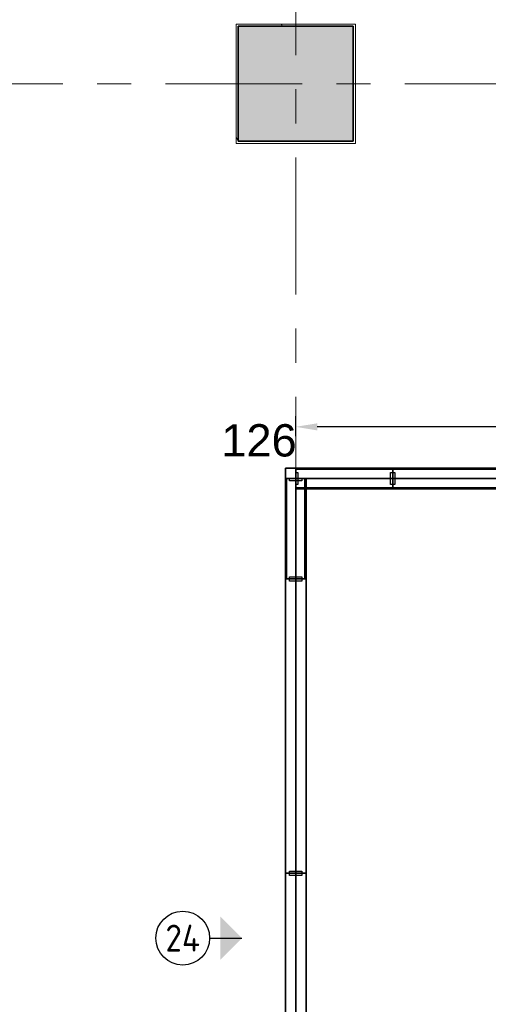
# Model space of a CAD drawing. Extents: x 2744 to 57639, y 3641 to 38820.
# Tile 9 of 179: x 8734 to 10911, y 20554 to 25126. Entities that reach past the tile are written whole.
import ezdxf
from ezdxf.enums import TextEntityAlignment as Align

# ---------------------------------------------------------------- set-up
doc = ezdxf.new("R2010")
doc.units = 0
doc.header["$LTSCALE"] = 50
doc.header["$PDSIZE"] = -5
doc.linetypes.add('HIDDEN2', pattern=[4.7625, 3.175, -1.5875])
doc.linetypes.add('stramien', pattern=[22.225, 12.7, -3.175, 3.175, -3.175])
doc.layers.get('0').update_dxf_attribs({"linetype": 'CONTINUOUS'})
doc.layers.get('DEFPOINTS').update_dxf_attribs({"linetype": 'CONTINUOUS'})
for name, color, linetype, lineweight in [('A-GENM', 8, 'CONTINUOUS', 18), ('S-COLS', 8, 'CONTINUOUS', 18), ('S-GRID', 8, 'CONTINUOUS', 18)]:
    doc.layers.add(name, color=color, linetype=linetype, lineweight=lineweight)
for name, color, linetype in [('AS-A38--_F----5', 2, 'CONTINUOUS'), ('AS-A38--_F---4-', 9, 'CONTINUOUS'), ('AS-I38--_F----5', 2, 'CONTINUOUS'), ('AS-I38-M_F----5_Hoekaansluitingen', 7, 'CONTINUOUS'), ('AS-I38-M_F----5_Wandmodulen', 7, 'CONTINUOUS'), ('AS-L38--', 7, 'CONTINUOUS'), ('AS-L38--_F----5', 7, 'CONTINUOUS'), ('AS-L38--_F---4-', 7, 'CONTINUOUS'), ('AS-L38--_F-23--', 3, 'CONTINUOUS'), ('AS-L38--_F1-----', 2, 'CONTINUOUS'), ('AS-L38--_F123--', 7, 'CONTINUOUS'), ('AS-L38GL_F---4-', 2, 'CONTINUOUS'), ('AS-L38GL_F123--', 3, 'CONTINUOUS'), ('AS-M38--_F123--_Wandlengte', 1, 'CONTINUOUS'), ('AS-T38--_F----5', 7, 'CONTINUOUS'), ('AS-T38--_F-23--', 7, 'CONTINUOUS'), ('IWTEKST', 2, 'CONTINUOUS')]:
    doc.layers.add(name, color=color, linetype=linetype)
doc.layers.add('AS-I38-1_F----5', color=2, linetype='CONTINUOUS', plot=False)
doc.layers.add('IWHULPLIJN', color=40, linetype='CONTINUOUS', plot=False)
doc.styles.get("Standard").update_dxf_attribs({"font": 'isocp.shx'})
doc.dimstyles.new('CWall_F2_Wandlengte', dxfattribs={"dimscale": 50, "dimtxt": 2.5, "dimasz": 2, "dimexe": 1, "dimexo": 1, "dimgap": 0.5, "dimtad": 1, "dimdec": 0, "dimdsep": 46, "dimtxsty": 'Standard', "dimcen": 2.5, "dimclrt": 2, "dimadec": 0, "dimazin": 0, "dimtfac": 1, "dimtdec": 0, "dimtix": 1, "dimtmove": 2, "dimatfit": 0, "dimfxl": 0, "dimtolj": 1, "dimtzin": 0, "dimarcsym": 0})
pattern_1 = [(0, (683.25, 1360), (31.75, 31.75), [15.875, -47.625]), (90, (691.188, 1352.062), (-31.75, 31.75), [15.875, -47.625])]
pattern_2 = [(60, (793, 2090), (-43300, 25000), [300, -50000]), (60, (865, 2164), (-43300, 25000), [100, -50000]), (60, (820, 2190), (-43300, 25000), [100, -50000]), (150, (955, 2170), (-25000, -43300), [200, -50000])]
pattern_3 = [(0, (868.25, 1360), (29.7656, 59.5312), [0, -59.5312])]
pattern_4 = [(60, (793, 1230), (-43300, 25000), [300, -50000]), (60, (865, 1304), (-43300, 25000), [100, -50000]), (60, (820, 1330), (-43300, 25000), [100, -50000]), (150, (955, 1310), (-25000, -43300), [200, -50000])]
pattern_5 = [(60, (793, 370), (-43300, 25000), [300, -50000]), (60, (865, 444), (-43300, 25000), [100, -50000]), (60, (820, 470), (-43300, 25000), [100, -50000]), (150, (955, 450), (-25000, -43300), [200, -50000])]
pattern_6 = [(60, (150, 2090), (-43300, 25000), [300, -50000]), (60, (220, 2164), (-43300, 25000), [100, -50000]), (60, (180, 2190), (-43300, 25000), [100, -50000]), (150, (310, 2170), (-25000, -43300), [200, -50000])]
pattern_7 = [(0, (225, 1360), (29.766, 59.531), [0, -59.531])]
pattern_8 = [(60, (150, 1230), (-43300, 25000), [300, -50000]), (60, (220, 1304), (-43300, 25000), [100, -50000]), (60, (180, 1330), (-43300, 25000), [100, -50000]), (150, (310, 1310), (-25000, -43300), [200, -50000])]
pattern_9 = [(60, (150, 370), (-43300, 25000), [300, -50000]), (60, (220, 444), (-43300, 25000), [100, -50000]), (60, (180, 470), (-43300, 25000), [100, -50000]), (150, (310, 450), (-25000, -43300), [200, -50000])]
pattern_10 = [(60, (160, 2090), (-43300, 25000), [300, -50000]), (60, (230, 2164), (-43300, 25000), [100, -50000]), (60, (187, 2190), (-43300, 25000), [100, -50000]), (150, (320, 2170), (-25000, -43300), [200, -50000])]
pattern_11 = [(0, (233.25, 1360), (29.766, 59.531), [0, -59.531])]
pattern_12 = [(60, (160, 1230), (-43300, 25000), [300, -50000]), (60, (230, 1304), (-43300, 25000), [100, -50000]), (60, (187, 1330), (-43300, 25000), [100, -50000]), (150, (320, 1310), (-25000, -43300), [200, -50000])]
pattern_13 = [(60, (160, 370), (-43300, 25000), [300, -50000]), (60, (230, 444), (-43300, 25000), [100, -50000]), (60, (187, 470), (-43300, 25000), [100, -50000]), (150, (320, 450), (-25000, -43300), [200, -50000])]
pattern_14 = [(0, (822.5, 1360), (31.75, 31.75), [15.875, -47.625]), (90, (830.438, 1352.062), (-31.75, 31.75), [15.875, -47.625])]

# ---------------------------------------------------------------- blocks, each defined once
blk = doc.blocks.new('42_KA leemstuc betonkolomafwerking - Type-V27-Plotview 4e Verdieping - schaal 1 op 100')
at = {"layer": 'A-GENM'}
h = blk.add_hatch(dxfattribs=at)
h.set_pattern_fill('FP_122', color=256, style=0, pattern_type=2)
h.set_pattern_definition([(0, (-10016.6, -24828.2), (406.4, 101.6), [33.528, -271.272, 33.528, -1896.872]), (0, (-10016.6, -24828.2), (406.4, 101.6), [-338.328, -271.272, 33.528, -576.072, -1016]), (0, (-10016.6, -24828.2), (406.4, 101.6), [-1219.2, 33.528, -271.272, 33.528, -677.672]), (0, (-10016.6, -24828.2), (406.4, 101.6), [-1557.528, -169.672, 33.528, -474.472]), (120, (-9864.2, -24777.4), (-291.1882, 301.15272), [33.528, -271.272, 33.528, -1896.872]), (120, (-9864.2, -24777.4), (-291.1882, 301.15272), [-338.328, -271.272, 33.528, -576.072, -1016]), (120, (-9864.2, -24777.4), (-291.1882, 301.15272), [-1219.2, 33.528, -271.272, 33.528, -677.672]), (120, (-9864.2, -24777.4), (-291.1882, 301.15272), [-1557.528, -169.672, 33.528, -474.472]), (240, (-9813.4, -24574.2), (-115.2118, -402.75272), [33.528, -271.272, 33.528, -1896.872]), (240, (-9813.4, -24574.2), (-115.2118, -402.75272), [-338.328, -271.272, 33.528, -576.072, -1016]), (240, (-9813.4, -24574.2), (-115.2118, -402.75272), [-1219.2, 33.528, -271.272, 33.528, -677.672]), (240, (-9813.4, -24574.2), (-115.2118, -402.75272), [-1557.528, -169.672, 33.528, -474.472])])
h.paths.add_polyline_path([(277, -277), (277, 277), (-277, 277), (-277, -277), (186.7, -277)], flags=0)
h.paths.add_polyline_path([(186.7, -267), (-267, -267), (-267, 267), (267, 267), (267, -267)], flags=0)
for p, q in [((277, 277), (-277, 277)), ((-277, 277), (-277, -277)), ((277, -277), (277, 277)), ((-267, 267), (267, 267)), ((-267, -267), (-267, 267)), ((267, 267), (267, -267)), ((267, -267), (-267, -267)), ((-277, -277), (277, -277))]:
    blk.add_line(p, q, dxfattribs=at)
blk = doc.blocks.new('Onderlegger 4e verdieping')
at = {"layer": 'S-COLS', "lineweight": 5}
blk.add_hatch(color=256, dxfattribs=at).paths.add_polyline_path([(9749.6, 24561.2), (10283.6, 24561.2), (10283.6, 25095.2), (9749.6, 25095.2)], flags=0)
at = {"layer": 'S-COLS', "color": 250, "lineweight": 35}
for p, q in [((10283.6, 25095.2), (9749.6, 25095.2)), ((9749.6, 25095.2), (9749.6, 24561.2)), ((10283.6, 24561.2), (10283.6, 25095.2)), ((9749.6, 24561.2), (10283.6, 24561.2))]:
    blk.add_line(p, q, dxfattribs=at)
at = {"layer": 'S-GRID', "linetype": 'stramien'}
for p, q in [((10016.6, 37820.1), (10016.6, 16247.5)), ((2743.8, 24828.2), (56270.4, 24828.2))]:
    blk.add_line(p, q, dxfattribs=at)
at = {"layer": 'A-GENM'}
blk.add_blockref('42_KA leemstuc betonkolomafwerking - Type-V27-Plotview 4e Verdieping - schaal 1 op 100', (10016.6, 24828.2), dxfattribs=at)
blk = doc.blocks.new('QHK-5---_CTA01')
at = {"layer": 'AS-L38--_F----5', "linetype": 'HIDDEN2'}
blk.add_line((0, 0), (0, 0, 2700), dxfattribs=at)
at = {"layer": 'AS-L38--_F---4-'}
blk.add_line((-47.5, 47.5), (-47.5, 47.5, 2700), dxfattribs=at)
for points, invisible_edges in [([(0, 47.5, 2700), (0, -47.5, 2700), (47.5, -47.5, 2700), (-47.5, 47.5, 2700)], 4), ([(47.5, -47.5, 2700), (-47.5, 47.5, 2700), (-47.5, 0, 2700), (47.5, 0, 2700)], 1), ([(47.5, 0), (47.5, 0, 60), (47.5, -47.5, 60), (47.5, -47.5)], 1), ([(47.5, 0, 2660), (47.5, 0, 2700), (47.5, -47.5, 2700), (47.5, -47.5, 2660)], 1), ([(47.5, -47.5), (47.5, -47.5, 60), (0, -47.5, 60), (0, -47.5)], 4), ([(47.5, -47.5, 2660), (47.5, -47.5, 2700), (0, -47.5, 2700), (0, -47.5, 2660)], 4)]:
    blk.add_3dface(points, dxfattribs=dict(at, invisible_edges=invisible_edges))
for points in [[(47.5, 0, 60), (47.5, 0, 2660), (47.5, -47.5, 2660), (47.5, -47.5, 60)], [(47.5, -47.5, 60), (47.5, -47.5, 2660), (0, -47.5, 2660), (0, -47.5, 60)]]:
    blk.add_3dface(points, dxfattribs=at)
at = {"layer": 'AS-L38--_F123--'}
blk.add_lwpolyline([(0, -47.5), (47.5, -47.5), (47.5, 0)], dxfattribs=at)
at = {"layer": 'DEFPOINTS'}
blk.add_point((0, 0, 2700), dxfattribs=at)
at = {"layer": 'AS-I38-M_F----5_Hoekaansluitingen', "extrusion": (1, -6.12303e-17, 0)}
blk.add_text('D126', height=125, rotation=90, dxfattribs=at).set_placement((0, 2750), align=Align.MIDDLE_LEFT)
at = {"layer": 'AS-I38-M_F----5_Hoekaansluitingen', "extrusion": (0, -1, 0)}
blk.add_text('D126', height=125, rotation=90, dxfattribs=at).set_placement((0, 2750), align=Align.MIDDLE_LEFT)
blk = doc.blocks.new('BvnAans-_CTA01')
at = {"layer": 'AS-L38--_F----5', "color": 0, "invisible_edges": 10}
blk.add_3dface([(0, 0), (1, 0), (1, 0, 1), (0, 0, 1)], dxfattribs=at)
at = {"layer": 'AS-L38--_F---4-', "invisible_edges": 10}
for points in [[(0, 0.5), (1, 0.5), (1, 0.5, 1), (0, 0.5, 1)], [(0, -0.5), (1, -0.5), (1, -0.5, 1), (0, -0.5, 1)]]:
    blk.add_3dface(points, dxfattribs=at)
at = {"layer": 'AS-L38--_F---4-'}
blk.add_3dface([(0, -0.5, 1), (0, 0.5, 1), (1, 0.5, 1), (1, -0.5, 1)], dxfattribs=at)
blk = doc.blocks.new('OndrAans_CTA01')
at = {"layer": 'AS-L38--_F----5', "color": 0, "invisible_edges": 10}
blk.add_3dface([(0, 0), (1, 0), (1, 0, 1), (0, 0, 1)], dxfattribs=at)
at = {"layer": 'AS-L38--_F---4-', "invisible_edges": 10}
for points in [[(0, 0.5), (1, 0.5), (1, 0.5, 1), (0, 0.5, 1)], [(0, -0.5), (1, -0.5), (1, -0.5, 1), (0, -0.5, 1)]]:
    blk.add_3dface(points, dxfattribs=at)
at = {"layer": 'AS-L38--_F123--', "color": 0}
blk.add_3dface([(0, -0.5), (1, -0.5), (1, 0.5), (0, 0.5)], dxfattribs=at)
blk = doc.blocks.new('Q0WDSTL-_CTA01')
at = {"layer": 'AS-L38--_F-23--'}
for p, q in [((0, 0.3), (0, 0.5)), ((0, -0.3), (0, -0.5))]:
    blk.add_line(p, q, dxfattribs=at)
at = {"layer": 'AS-L38--_F-23--', "color": 1}
blk.add_lwpolyline([(0, 0.3), (1, 0.3), (1, -0.3), (0, -0.3)], dxfattribs=at)
at = {"layer": 'AS-L38--_F1-----'}
blk.add_lwpolyline([(0, 0.5), (0, -0.5)], dxfattribs=at)
blk = doc.blocks.new('D1------_CTA01')
at = {"layer": 'AS-L38--_F----5', "color": 0}
blk.add_3dface([(0, 0), (1, 0), (1, 0, 1), (0, 0, 1)], dxfattribs=at)
at = {"layer": 'AS-L38--_F---4-'}
for points in [[(0, 0.5), (1, 0.5), (1, 0.5, 1), (0, 0.5, 1)], [(0, -0.5), (1, -0.5), (1, -0.5, 1), (0, -0.5, 1)]]:
    blk.add_3dface(points, dxfattribs=at)
blk = doc.blocks.new('QWND60--_CTA01')
at = {"layer": 'AS-A38--_F----5', "extrusion": (0, -1, 0)}
h = blk.add_hatch(dxfattribs=at)
h.set_pattern_fill('CROSS', color=256, scale=5, style=0)
h.set_pattern_definition(pattern_1)
h.paths.add_polyline_path([(0, 940), (1366.5, 940), (1366.5, 1780), (0, 1780)])
at = {"layer": 'AS-A38--_F---4-', "extrusion": (0, -1, 0)}
h = blk.add_hatch(dxfattribs=at)
h.set_pattern_fill('CROSS', color=256, scale=5, style=0)
h.set_pattern_definition(pattern_1)
h.paths.add_polyline_path([(0, 940), (1366.5, 940), (1366.5, 1780), (0, 1780)])
h = blk.add_hatch(dxfattribs=at)
h.set_pattern_fill('CROSS', color=256, scale=5, style=0)
h.set_pattern_definition(pattern_1)
h.paths.add_polyline_path([(0, 940), (1366.5, 940), (1366.5, 1780), (0, 1780)])
at = {"layer": 'DEFPOINTS'}
blk.add_point((0, 0, 2700), dxfattribs=at)
at = {"layer": 'AS-L38--', "yscale": 95}
for name, p, xscale, zscale in [('BvnAans-_CTA01', (0, 0, 2660), 1366.5, 40), ('OndrAans_CTA01', (0, 0), 1366.5, 60), ('Q0WDSTL-_CTA01', (0, 0), 10, 10), ('D1------_CTA01', (0, 0, 1780), 1366.5, 880), ('D1------_CTA01', (0, 0, 940), 1366.5, 840), ('D1------_CTA01', (0, 0, 60), 1366.5, 880)]:
    blk.add_blockref(name, p, dxfattribs=dict(at, xscale=xscale, zscale=zscale))
at = {"layer": 'AS-L38--', "xscale": 10, "yscale": 95, "zscale": 10, "rotation": 180}
blk.add_blockref('Q0WDSTL-_CTA01', (1366.5, 0), dxfattribs=at)
at = {"layer": 'AS-I38-1_F----5', "extrusion": (0, -1, 0)}
blk.add_text('2', height=90, dxfattribs=at).set_placement((40, 130))
at = {"layer": 'AS-I38-M_F----5_Wandmodulen', "extrusion": (0, -1, 0)}
blk.add_text('AH-Z1', height=125, rotation=90, dxfattribs=at).set_placement((683.25, 2750), align=Align.MIDDLE_LEFT)
blk = doc.blocks.new('WandNr2-_CTA01')
at = {"layer": 'AS-T38--_F-23--', "color": 0, "linetype": 'ByBlock'}
blk.add_line((0, -5), (0, -2), dxfattribs=at)
blk.add_circle((0, -7.5), 2.5, dxfattribs=at)
blk.add_solid([(0, -2), (2, -4), (-2, -4)], dxfattribs=at)
blk.add_attdef('WANDNR', text='', height=2.5, dxfattribs=at).set_placement((0, -7.5), align=Align.MIDDLE)
blk = doc.blocks.new('WandNr5o_CTA01')
at = {"layer": 'AS-T38--_F----5', "color": 0, "linetype": 'ByBlock'}
blk.add_circle((0, -18), 2.5, dxfattribs=at)
blk.add_attdef('WANDNR', text='', height=2.5, dxfattribs=at).set_placement((0, -18), align=Align.MIDDLE)
blk = doc.blocks.new('QPGLAS--_CTA01')
at = {"layer": 'AS-L38--_F----5', "color": 0}
blk.add_3dface([(0, 0), (1, 0), (1, 0, 1), (0, 0, 1)], dxfattribs=at)
at = {"layer": 'AS-L38GL_F123--'}
blk.add_line((0, 0), (1, 0), dxfattribs=at)
at = {"layer": 'AS-L38GL_F---4-'}
mesh = blk.add_polymesh((6, 3), dxfattribs=at)
for k, corner in enumerate([(1, -0.45, 1), (1, -0.45), (1, -0.45), (0, -0.45, 1), (0, -0.45), (0, -0.45), (0, 0.45, 1), (0, 0.45), (0, -0.45), (1, 0.45, 1), (1, 0.45), (1, -0.45), (1, 0.45, 1), (1, 0.45, 1), (1, -0.45, 1), (0, 0.45, 1), (0, 0.45, 1), (0, -0.45, 1)]):
    mesh.set_mesh_vertex(divmod(k, 3), corner)
blk = doc.blocks.new('O4------_CTA01')
blk.add_blockref('QPGLAS--_CTA01', (0, 0))
blk = doc.blocks.new('QWND43--_CTA01')
at = {"layer": 'AS-A38--_F----5', "extrusion": (0, -1, 0)}
h = blk.add_hatch(dxfattribs=at)
h.set_pattern_fill('GLAS2', color=256, scale=50, angle=60, style=0, pattern_type=2)
h.set_pattern_definition(pattern_2)
h.paths.add_polyline_path([(0, 1780), (1736.5, 1780), (1736.5, 2660), (0, 2660)])
h = blk.add_hatch(dxfattribs=at)
h.set_pattern_fill('GLAS2', color=256, scale=50, angle=60, style=0, pattern_type=2)
h.set_pattern_definition(pattern_4)
h.paths.add_polyline_path([(0, 940), (1736.5, 940), (1736.5, 1780), (0, 1780)])
h = blk.add_hatch(dxfattribs=at)
h.set_pattern_fill('GLAS2', color=256, scale=50, angle=60, style=0, pattern_type=2)
h.set_pattern_definition(pattern_5)
h.paths.add_polyline_path([(0, 60), (1736.5, 60), (1736.5, 940), (0, 940)])
h = blk.add_hatch(dxfattribs=at)
h.set_pattern_fill('DOTS', color=256, scale=37.5, style=0)
h.set_pattern_definition(pattern_3)
h.paths.add_polyline_path([(10, 950), (1726.5, 950), (1726.5, 1770), (10, 1770)])
at = {"layer": 'AS-A38--_F---4-', "extrusion": (0, -1, 0)}
h = blk.add_hatch(dxfattribs=at)
h.set_pattern_fill('GLAS2', color=256, scale=50, angle=60, style=0, pattern_type=2)
h.set_pattern_definition(pattern_2)
h.paths.add_polyline_path([(0, 1780), (1736.5, 1780), (1736.5, 2660), (0, 2660)])
h = blk.add_hatch(dxfattribs=at)
h.set_pattern_fill('GLAS2', color=256, scale=50, angle=60, style=0, pattern_type=2)
h.set_pattern_definition(pattern_4)
h.paths.add_polyline_path([(0, 940), (1736.5, 940), (1736.5, 1780), (0, 1780)])
h = blk.add_hatch(dxfattribs=at)
h.set_pattern_fill('GLAS2', color=256, scale=50, angle=60, style=0, pattern_type=2)
h.set_pattern_definition(pattern_5)
h.paths.add_polyline_path([(0, 60), (1736.5, 60), (1736.5, 940), (0, 940)])
h = blk.add_hatch(dxfattribs=at)
h.set_pattern_fill('DOTS', color=256, scale=37.5, style=0)
h.set_pattern_definition(pattern_3)
h.paths.add_polyline_path([(10, 950), (1726.5, 950), (1726.5, 1770), (10, 1770)])
h = blk.add_hatch(dxfattribs=at)
h.set_pattern_fill('GLAS2', color=256, scale=50, angle=60, style=0, pattern_type=2)
h.set_pattern_definition(pattern_2)
h.paths.add_polyline_path([(0, 1780), (1736.5, 1780), (1736.5, 2660), (0, 2660)])
h = blk.add_hatch(dxfattribs=at)
h.set_pattern_fill('GLAS2', color=256, scale=50, angle=60, style=0, pattern_type=2)
h.set_pattern_definition(pattern_4)
h.paths.add_polyline_path([(0, 940), (1736.5, 940), (1736.5, 1780), (0, 1780)])
h = blk.add_hatch(dxfattribs=at)
h.set_pattern_fill('GLAS2', color=256, scale=50, angle=60, style=0, pattern_type=2)
h.set_pattern_definition(pattern_5)
h.paths.add_polyline_path([(0, 60), (1736.5, 60), (1736.5, 940), (0, 940)])
h = blk.add_hatch(dxfattribs=at)
h.set_pattern_fill('DOTS', color=256, scale=37.5, style=0)
h.set_pattern_definition(pattern_3)
h.paths.add_polyline_path([(10, 950), (1726.5, 950), (1726.5, 1770), (10, 1770)])
at = {"layer": 'DEFPOINTS'}
blk.add_point((0, 0, 2700), dxfattribs=at)
at = {"layer": 'AS-L38--', "yscale": 95}
for name, p, xscale, zscale in [('BvnAans-_CTA01', (0, 0, 2660), 1736.5, 40), ('OndrAans_CTA01', (0, 0), 1736.5, 60), ('Q0WDSTL-_CTA01', (0, 0), 10, 10), ('O4------_CTA01', (0, 0, 1780), 1736.5, 880), ('O4------_CTA01', (0, 0, 940), 1736.5, 840), ('O4------_CTA01', (0, 0, 60), 1736.5, 880)]:
    blk.add_blockref(name, p, dxfattribs=dict(at, xscale=xscale, zscale=zscale))
at = {"layer": 'AS-L38--', "xscale": 10, "yscale": 95, "zscale": 10, "rotation": 180}
blk.add_blockref('Q0WDSTL-_CTA01', (1736.5, 0), dxfattribs=at)
at = {"layer": 'AS-I38-1_F----5', "extrusion": (0, -1, 0)}
blk.add_text('3', height=90, dxfattribs=at).set_placement((40, 130))
at = {"layer": 'AS-I38-M_F----5_Wandmodulen', "extrusion": (0, -1, 0)}
blk.add_text('GH', height=125, rotation=90, dxfattribs=at).set_placement((868.2, 2750), align=Align.MIDDLE_LEFT)
blk = doc.blocks.new('QWND46--_CTA01')
at = {"layer": 'AS-A38--_F----5', "extrusion": (0, -1, 0)}
h = blk.add_hatch(dxfattribs=at)
h.set_pattern_fill('GLAS2', color=256, scale=50, angle=60, style=0, pattern_type=2)
h.set_pattern_definition(pattern_6)
h.paths.add_polyline_path([(0, 1780), (450, 1780), (450, 2660), (0, 2660)])
h = blk.add_hatch(dxfattribs=at)
h.set_pattern_fill('GLAS2', color=256, scale=50, angle=60, style=0, pattern_type=2)
h.set_pattern_definition(pattern_8)
h.paths.add_polyline_path([(0, 940), (450, 940), (450, 1780), (0, 1780)])
h = blk.add_hatch(dxfattribs=at)
h.set_pattern_fill('GLAS2', color=256, scale=50, angle=60, style=0, pattern_type=2)
h.set_pattern_definition(pattern_9)
h.paths.add_polyline_path([(0, 60), (450, 60), (450, 940), (0, 940)])
h = blk.add_hatch(dxfattribs=at)
h.set_pattern_fill('DOTS', color=256, scale=37.5, style=0)
h.set_pattern_definition(pattern_7)
h.paths.add_polyline_path([(10, 950), (440, 950), (440, 1770), (10, 1770)])
at = {"layer": 'AS-A38--_F---4-', "extrusion": (0, -1, 0)}
h = blk.add_hatch(dxfattribs=at)
h.set_pattern_fill('GLAS2', color=256, scale=50, angle=60, style=0, pattern_type=2)
h.set_pattern_definition(pattern_6)
h.paths.add_polyline_path([(0, 1780), (450, 1780), (450, 2660), (0, 2660)])
h = blk.add_hatch(dxfattribs=at)
h.set_pattern_fill('GLAS2', color=256, scale=50, angle=60, style=0, pattern_type=2)
h.set_pattern_definition(pattern_8)
h.paths.add_polyline_path([(0, 940), (450, 940), (450, 1780), (0, 1780)])
h = blk.add_hatch(dxfattribs=at)
h.set_pattern_fill('GLAS2', color=256, scale=50, angle=60, style=0, pattern_type=2)
h.set_pattern_definition(pattern_9)
h.paths.add_polyline_path([(0, 60), (450, 60), (450, 940), (0, 940)])
h = blk.add_hatch(dxfattribs=at)
h.set_pattern_fill('DOTS', color=256, scale=37.5, style=0)
h.set_pattern_definition(pattern_7)
h.paths.add_polyline_path([(10, 950), (440, 950), (440, 1770), (10, 1770)])
h = blk.add_hatch(dxfattribs=at)
h.set_pattern_fill('GLAS2', color=256, scale=50, angle=60, style=0, pattern_type=2)
h.set_pattern_definition(pattern_6)
h.paths.add_polyline_path([(0, 1780), (450, 1780), (450, 2660), (0, 2660)])
h = blk.add_hatch(dxfattribs=at)
h.set_pattern_fill('GLAS2', color=256, scale=50, angle=60, style=0, pattern_type=2)
h.set_pattern_definition(pattern_8)
h.paths.add_polyline_path([(0, 940), (450, 940), (450, 1780), (0, 1780)])
h = blk.add_hatch(dxfattribs=at)
h.set_pattern_fill('GLAS2', color=256, scale=50, angle=60, style=0, pattern_type=2)
h.set_pattern_definition(pattern_9)
h.paths.add_polyline_path([(0, 60), (450, 60), (450, 940), (0, 940)])
h = blk.add_hatch(dxfattribs=at)
h.set_pattern_fill('DOTS', color=256, scale=37.5, style=0)
h.set_pattern_definition(pattern_7)
h.paths.add_polyline_path([(10, 950), (440, 950), (440, 1770), (10, 1770)])
at = {"layer": 'DEFPOINTS'}
blk.add_point((0, 0, 2700), dxfattribs=at)
at = {"layer": 'AS-L38--', "yscale": 95}
for name, p, xscale, zscale in [('BvnAans-_CTA01', (0, 0, 2660), 450, 40), ('OndrAans_CTA01', (0, 0), 450, 60), ('Q0WDSTL-_CTA01', (0, 0), 10, 10), ('O4------_CTA01', (0, 0, 1780), 450, 880), ('O4------_CTA01', (0, 0, 940), 450, 840), ('O4------_CTA01', (0, 0, 60), 450, 880)]:
    blk.add_blockref(name, p, dxfattribs=dict(at, xscale=xscale, zscale=zscale))
at = {"layer": 'AS-L38--', "xscale": 10, "yscale": 95, "zscale": 10, "rotation": 180}
blk.add_blockref('Q0WDSTL-_CTA01', (450, 0), dxfattribs=at)
at = {"layer": 'AS-I38-1_F----5', "extrusion": (0, -1, 0)}
blk.add_text('98', height=90, dxfattribs=at).set_placement((40, 130))
at = {"layer": 'AS-I38-M_F----5_Wandmodulen', "extrusion": (0, -1, 0)}
blk.add_text('GH', height=125, rotation=90, dxfattribs=at).set_placement((225, 2750), align=Align.MIDDLE_LEFT)
blk = doc.blocks.new('QWND47--_CTA01')
at = {"layer": 'AS-A38--_F----5', "extrusion": (0, -1, 0)}
h = blk.add_hatch(dxfattribs=at)
h.set_pattern_fill('GLAS2', color=256, scale=50, angle=60, style=0, pattern_type=2)
h.set_pattern_definition(pattern_10)
h.paths.add_polyline_path([(0, 1780), (466.5, 1780), (466.5, 2660), (0, 2660)])
h = blk.add_hatch(dxfattribs=at)
h.set_pattern_fill('GLAS2', color=256, scale=50, angle=60, style=0, pattern_type=2)
h.set_pattern_definition(pattern_12)
h.paths.add_polyline_path([(0, 940), (466.5, 940), (466.5, 1780), (0, 1780)])
h = blk.add_hatch(dxfattribs=at)
h.set_pattern_fill('GLAS2', color=256, scale=50, angle=60, style=0, pattern_type=2)
h.set_pattern_definition(pattern_13)
h.paths.add_polyline_path([(0, 60), (466.5, 60), (466.5, 940), (0, 940)])
h = blk.add_hatch(dxfattribs=at)
h.set_pattern_fill('DOTS', color=256, scale=37.5, style=0)
h.set_pattern_definition(pattern_11)
h.paths.add_polyline_path([(10, 950), (456.5, 950), (456.5, 1770), (10, 1770)])
at = {"layer": 'AS-A38--_F---4-', "extrusion": (0, -1, 0)}
h = blk.add_hatch(dxfattribs=at)
h.set_pattern_fill('GLAS2', color=256, scale=50, angle=60, style=0, pattern_type=2)
h.set_pattern_definition(pattern_10)
h.paths.add_polyline_path([(0, 1780), (466.5, 1780), (466.5, 2660), (0, 2660)])
h = blk.add_hatch(dxfattribs=at)
h.set_pattern_fill('GLAS2', color=256, scale=50, angle=60, style=0, pattern_type=2)
h.set_pattern_definition(pattern_12)
h.paths.add_polyline_path([(0, 940), (466.5, 940), (466.5, 1780), (0, 1780)])
h = blk.add_hatch(dxfattribs=at)
h.set_pattern_fill('GLAS2', color=256, scale=50, angle=60, style=0, pattern_type=2)
h.set_pattern_definition(pattern_13)
h.paths.add_polyline_path([(0, 60), (466.5, 60), (466.5, 940), (0, 940)])
h = blk.add_hatch(dxfattribs=at)
h.set_pattern_fill('DOTS', color=256, scale=37.5, style=0)
h.set_pattern_definition(pattern_11)
h.paths.add_polyline_path([(10, 950), (456.5, 950), (456.5, 1770), (10, 1770)])
h = blk.add_hatch(dxfattribs=at)
h.set_pattern_fill('GLAS2', color=256, scale=50, angle=60, style=0, pattern_type=2)
h.set_pattern_definition(pattern_10)
h.paths.add_polyline_path([(0, 1780), (466.5, 1780), (466.5, 2660), (0, 2660)])
h = blk.add_hatch(dxfattribs=at)
h.set_pattern_fill('GLAS2', color=256, scale=50, angle=60, style=0, pattern_type=2)
h.set_pattern_definition(pattern_12)
h.paths.add_polyline_path([(0, 940), (466.5, 940), (466.5, 1780), (0, 1780)])
h = blk.add_hatch(dxfattribs=at)
h.set_pattern_fill('GLAS2', color=256, scale=50, angle=60, style=0, pattern_type=2)
h.set_pattern_definition(pattern_13)
h.paths.add_polyline_path([(0, 60), (466.5, 60), (466.5, 940), (0, 940)])
h = blk.add_hatch(dxfattribs=at)
h.set_pattern_fill('DOTS', color=256, scale=37.5, style=0)
h.set_pattern_definition(pattern_11)
h.paths.add_polyline_path([(10, 950), (456.5, 950), (456.5, 1770), (10, 1770)])
at = {"layer": 'DEFPOINTS'}
blk.add_point((0, 0, 2700), dxfattribs=at)
at = {"layer": 'AS-L38--', "yscale": 95}
for name, p, xscale, zscale in [('BvnAans-_CTA01', (0, 0, 2660), 466.5, 40), ('OndrAans_CTA01', (0, 0), 466.5, 60), ('Q0WDSTL-_CTA01', (0, 0), 10, 10), ('O4------_CTA01', (0, 0, 940), 466.5, 840), ('O4------_CTA01', (0, 0, 1780), 466.5, 880), ('O4------_CTA01', (0, 0, 60), 466.5, 880)]:
    blk.add_blockref(name, p, dxfattribs=dict(at, xscale=xscale, zscale=zscale))
at = {"layer": 'AS-L38--', "xscale": 10, "yscale": 95, "zscale": 10, "rotation": 180}
blk.add_blockref('Q0WDSTL-_CTA01', (466.5, 0), dxfattribs=at)
at = {"layer": 'AS-I38-1_F----5', "extrusion": (0, -1, 0)}
blk.add_text('1', height=90, dxfattribs=at).set_placement((40, 130))
at = {"layer": 'AS-I38-M_F----5_Wandmodulen', "extrusion": (0, -1, 0)}
blk.add_text('GH', height=125, rotation=90, dxfattribs=at).set_placement((233.2, 2750), align=Align.MIDDLE_LEFT)
blk = doc.blocks.new('*D263')
at = {"layer": 'AS-M38--_F123--_Wandlengte', "color": 0, "lineweight": -2}
for p, q in [((10016.6, 23191.6), (10016.6, 23285.2)), ((13682.6, 23191.6), (13682.6, 23285.2)), ((13582.6, 23235.2), (10116.6, 23235.2))]:
    blk.add_line(p, q, dxfattribs=at)
at = {"layer": 'AS-M38--_F123--_Wandlengte', "color": 0}
for points in [[(10116.6, 23251.8), (10116.6, 23218.5), (10016.6, 23235.2)], [(13582.6, 23251.8), (13582.6, 23218.5), (13682.6, 23235.2)]]:
    blk.add_solid(points, dxfattribs=at)
at = {"layer": 'DEFPOINTS', "color": 0}
for p in [(10016.6, 23235.2), (10016.6, 23141.6), (13682.6, 23141.6)]:
    blk.add_point(p, dxfattribs=at)
at = {"layer": 'AS-M38--_F123--_Wandlengte', "color": 2, "insert": (11482.1, 23322.7), "char_height": 125, "attachment_point": 5}
blk.add_mtext('\\A1;3666', dxfattribs=at)
blk = doc.blocks.new('*D264')
at = {"layer": 'AS-M38--_F123--_Wandlengte', "color": 0, "lineweight": -2}
for p, q in [((13724.8, 24828.2), (13981.2, 24828.2)), ((13931.2, 24728.2), (13931.2, 23095.2)), ((10016.6, 22995.2), (13981.2, 22995.2))]:
    blk.add_line(p, q, dxfattribs=at)
at = {"layer": 'AS-M38--_F123--_Wandlengte', "color": 0}
for points in [[(13914.5, 24728.2), (13947.8, 24728.2), (13931.2, 24828.2)], [(13914.5, 23095.2), (13947.8, 23095.2), (13931.2, 22995.2)]]:
    blk.add_solid(points, dxfattribs=at)
at = {"layer": 'DEFPOINTS', "color": 0}
for p in [(13674.8, 24828.2), (9966.6, 22995.2, -300), (13931.2, 22995.2)]:
    blk.add_point(p, dxfattribs=at)
at = {"layer": 'AS-M38--_F123--_Wandlengte', "color": 2, "insert": (13843.7, 23911.7), "char_height": 125, "attachment_point": 5, "rotation": 90}
blk.add_mtext('\\A1;1833', dxfattribs=at)
blk = doc.blocks.new('QWND35--_CTA01')
at = {"layer": 'AS-A38--_F----5', "extrusion": (0, -1, 0)}
h = blk.add_hatch(dxfattribs=at)
h.set_pattern_fill('CROSS', color=256, scale=5, style=0)
h.set_pattern_definition(pattern_14)
h.paths.add_polyline_path([(0, 940), (1645, 940), (1645, 1780), (0, 1780)])
at = {"layer": 'AS-A38--_F---4-', "extrusion": (0, -1, 0)}
h = blk.add_hatch(dxfattribs=at)
h.set_pattern_fill('CROSS', color=256, scale=5, style=0)
h.set_pattern_definition(pattern_14)
h.paths.add_polyline_path([(0, 940), (1645, 940), (1645, 1780), (0, 1780)])
h = blk.add_hatch(dxfattribs=at)
h.set_pattern_fill('CROSS', color=256, scale=5, style=0)
h.set_pattern_definition(pattern_14)
h.paths.add_polyline_path([(0, 940), (1645, 940), (1645, 1780), (0, 1780)])
at = {"layer": 'DEFPOINTS'}
blk.add_point((0, 0, 2700), dxfattribs=at)
at = {"layer": 'AS-L38--', "yscale": 95}
for name, p, xscale, zscale in [('BvnAans-_CTA01', (0, 0, 2660), 1645, 40), ('OndrAans_CTA01', (0, 0), 1645, 60), ('Q0WDSTL-_CTA01', (0, 0), 10, 10), ('D1------_CTA01', (0, 0, 1780), 1645, 880), ('D1------_CTA01', (0, 0, 940), 1645, 840), ('D1------_CTA01', (0, 0, 60), 1645, 880)]:
    blk.add_blockref(name, p, dxfattribs=dict(at, xscale=xscale, zscale=zscale))
at = {"layer": 'AS-L38--', "xscale": 10, "yscale": 95, "zscale": 10, "rotation": 180}
blk.add_blockref('Q0WDSTL-_CTA01', (1645, 0), dxfattribs=at)
at = {"layer": 'AS-I38--_F----5', "extrusion": (0, -1, 0)}
blk.add_text('AH-Z1', height=125, rotation=90, dxfattribs=at).set_placement((822.5, 2750), align=Align.MIDDLE_LEFT)
at = {"layer": 'AS-I38-1_F----5', "extrusion": (0, -1, 0)}
blk.add_text('98', height=90, dxfattribs=at).set_placement((40, 130))

msp = doc.modelspace()

# ---------------------------------------------------------------- linework, layer by layer
at = {"layer": 'IWHULPLIJN', "color": 3}
msp.add_line((13682.6, 22994.2), (10016.6, 22994.2), dxfattribs=at)
at = {"layer": 'IWTEKST', "color": 3}
msp.add_line((10016.6, 22994.2), (10016.6, 19493.2), dxfattribs=at)

# ---------------------------------------------------------------- block references
msp.add_blockref('Onderlegger 4e verdieping', (0, 0))
at = {"layer": 'AS-L38--'}
for name, p, rotation in [('QHK-5---_CTA01', (10016.6, 22995.2), 180), ('QWND46--_CTA01', (10466.6, 22995.2), 180), ('QWND43--_CTA01', (12203.1, 22995.2), 180), ('QWND47--_CTA01', (10016.6, 22995.2), 270), ('QWND60--_CTA01', (10016.6, 22528.7), 270), ('QWND35--_CTA01', (10016.6, 21162.2), 270)]:
    msp.add_blockref(name, p, dxfattribs=dict(at, rotation=rotation))
at = {"layer": 'AS-L38--', "extrusion": (-1, 0, 0)}
ref = msp.add_blockref('WandNr5o_CTA01', (-21845.45, -100, -10016.6), dxfattribs=dict(at, xscale=50, yscale=50, zscale=50))
ref.add_attrib('WANDNR', '24', dxfattribs={"layer": 'AS-T38--_F----5', "color": 0, "linetype": 'ByBlock', "extrusion": (-1, 0, 0), "height": 125}).set_placement((-21845.45, -1000, -10016.6), align=Align.MIDDLE)
at = {"layer": 'AS-L38--'}
ref = msp.add_blockref('WandNr2-_CTA01', (9866.6, 20861.39), dxfattribs=dict(at, xscale=50, yscale=50, zscale=50, rotation=270))
ref.add_attrib('WANDNR', '24', dxfattribs={"layer": 'AS-T38--_F-23--', "color": 0, "linetype": 'ByBlock', "height": 125}).set_placement((9491.6, 20861.39), align=Align.MIDDLE)

# ---------------------------------------------------------------- texts
at = {"layer": 'IWTEKST', "insert": (9670.96, 23247.46), "char_height": 150, "width": 3405, "attachment_point": 1}
msp.add_mtext('{\\fArial|b0|i0|c0|p34;126}', dxfattribs=at)

# ---------------------------------------------------------------- dimensions: what is measured, and where the dimension line sits
at = {"layer": 'AS-M38--_F123--_Wandlengte'}
dim = msp.add_linear_dim(base=(13931.17, 22995.2), p1=(13674.83, 24828.2), p2=(9966.6, 22995.2, -300), angle=90, dimstyle='CWall_F2_Wandlengte', dxfattribs=at)
dim.commit()
dim.dimension.update_dxf_attribs({"geometry": '*D264', "text_midpoint": (13843.67, 23911.7)})
dim = msp.add_linear_dim(base=(10016.6, 23235.17), p1=(13682.6, 23141.57), p2=(10016.6, 23141.57), angle=180, dimstyle='CWall_F2_Wandlengte', dxfattribs=at)
dim.commit()
dim.dimension.update_dxf_attribs({"geometry": '*D263', "text_midpoint": (11482.07, 23322.67), "dimtype": 161})

doc.saveas('drawing.dxf')
